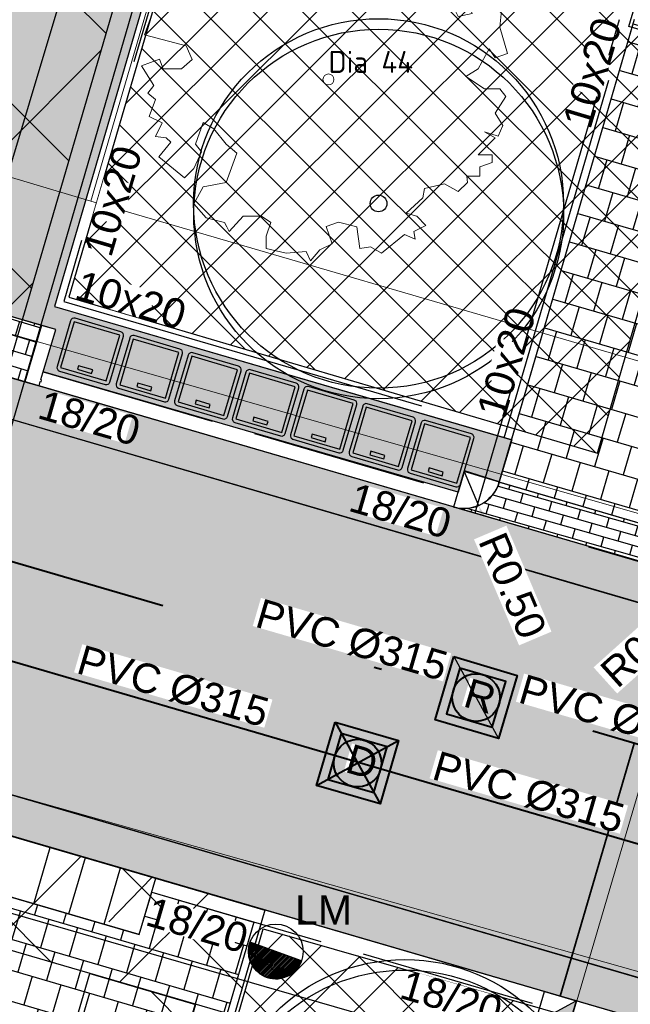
# Model space of a CAD drawing. Header units: metres. Extents: x 252743 to 254903, y 592696 to 593766.
# Tile 82 of 174: x 253859.58 to 253867.9, y 592932.66 to 592946.09. Entities that reach past the tile are written whole.
import ezdxf
from ezdxf.enums import TextEntityAlignment as Align

# ---------------------------------------------------------------- set-up
doc = ezdxf.new("R2010")
doc.units = ezdxf.units.M
doc.set_wipeout_variables(frame=1)
for name, pattern in [('ACAD_ISO11W100', [33, 12, -3, 12, -3, 0, -3]), ('CENTER', [50.8, 31.75, -6.35, 6.35, -6.35]), ('DASHED', [19.05, 12.7, -6.35]), ('HIDDEN', [9.525, 6.35, -3.175]), ('IMPORT-GR-PLANTSOEN-SO', [0])]:
    doc.linetypes.add(name, pattern=pattern)
for name, color, linetype, lineweight in [('132034000_dwg', 8, 'Continuous', 5), ('B-BH-GR-BEPLANTING_CULTUUR_BOSPLANTSOEN-G', 250, 'IMPORT-GR-PLANTSOEN-SO', 18), ('B-BH-VH-OPENVERHARDING-G', 250, 'Continuous', 18), ('B-WE-GR-BOOM-S2', 8, 'Continuous', 9), ('B-WE-GR-BOOM_STAMDIAMETER-T', 7, 'Continuous', 25), ('N-RI-DWA-INSPECTIEPUT', 12, 'Continuous', 40), ('N-RI-DWA-PVC', 12, 'CENTER', 40), ('N-RI-HWA-INSPECTIEPUT', 150, 'Continuous', 40), ('N-RI-HWA-PVC', 150, 'ACAD_ISO11W100', 40), ('N-RI-HWA-PVC125 KOLKAANSLUITING', 140, 'HIDDEN', 35), ('N-RI-IT-HWA-INSPECTIEPUT', 150, 'Continuous', 40)]:
    doc.layers.add(name, color=color, linetype=linetype, lineweight=lineweight)
doc.layers.add('ALGEMEEN HULP', color=6, linetype='Continuous', plot=False)
doc.layers.add('N-WB-HULP', color=6, linetype='Continuous', plot=False)
for name, color, linetype in [('ALGEMEEN LEGENDA 200', 7, 'Continuous'), ('B-RI-DWA-BETON', 8, 'Continuous'), ('N-GR-ARC-GROENVOORZIENING-N', 82, 'Continuous'), ('N-GR-BOOM', 3, 'Continuous'), ('N-IN-TEKST 200', 7, 'Continuous'), ('N-KL-NUTSSTROOK', 10, 'Continuous'), ('N-RI-KOLK-TROTTOIRKOLK-TRK', 7, 'Continuous'), ('N-RI-TEKST 200', 7, 'Continuous'), ('N-WB-ANTIWORTELSCHERM', 6, 'ZIGZAG'), ('N-WB-ARC-BETONTEGEL 30X30', 8, 'Continuous'), ('N-WB-ARC-KLINKER DF', 24, 'Continuous'), ('N-WB-ARC-SBS-KF-ROODBRUIN-PARKEREN', 24, 'Continuous'), ('N-WB-ARC-SBS-KF-ROODBRUIN-RIJBAAN', 24, 'Continuous'), ('N-WB-BAND OPSLUITBAND 10x20', 7, 'DASHED'), ('N-WB-BAND TEKST 200', 7, 'Continuous'), ('N-WB-BAND TROTTOIRBAND 18 20', 7, 'ACAD_ISO11W100'), ('N-WB-BOCHTSTRAAL', 7, 'Continuous'), ('N-WB-CONTAINERVERZAMELPLAATS', 8, 'Continuous'), ('N-WB-INRITBLOK 18 20', 2, 'Continuous'), ('N-WB-KANTVERHARDING', 2, 'Continuous'), ('N-WB-MAATVOERING-VERHARDINGEN', 7, 'Continuous'), ('N-WB-PERRONBAND 18 20', 2, 'Continuous')]:
    doc.layers.add(name, color=color, linetype=linetype)
doc.layers.get('0').freeze()
doc.styles.add('N_STANDARD 200', font='arial.ttf', dxfattribs={"height": 0.4})
doc.styles.add('NLCS-ISO', font='txt')
doc.linetypes.add('ZIGZAG', pattern='A,0.00254,-5.08,[131,ltypeshp.shx,S=5.08,R=0,X=-5.08,Y=0],-10.16,[131,ltypeshp.shx,S=5.08,R=180,X=5.08,Y=0],-5.08', length=20.32254)
doc.dimstyles.new('N_DIMENSION 200', dxfattribs={"dimtxt": 0.4, "dimasz": 0.4, "dimexe": 0.125, "dimexo": 0.125, "dimgap": 0.25, "dimtad": 1, "dimzin": 3, "dimdsep": 46, "dimtxsty": 'N_STANDARD 200', "dimcen": 0, "dimazin": 3, "dimtfac": 1, "dimtix": 1, "dimtmove": 2, "dimatfit": 3, "dimfxl": 0.125, "dimfxlon": 1, "dimtfill": 1, "dimtolj": 1, "dimtzin": 0, "dimarcsym": 0})
pattern_1 = [(73.72, (0, 0), (-0.13005114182, 0.037980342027), []), (163.72, (0, 0), (-0.187014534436, -0.15707198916), [0.1354836, -0.1354836])]

# ---------------------------------------------------------------- blocks, each defined once
blk = doc.blocks.new('*D530')
at = {"layer": 'Defpoints', "color": 0, "transparency": 16777216}
for p in [(253855.205, 592935.37), (253861.09, 592933.651), (253859.321, 592927.595)]:
    blk.add_point(p, dxfattribs=at)
at = {"layer": 'N-WB-MAATVOERING-VERHARDINGEN', "color": 0, "lineweight": -2, "transparency": 16777216}
for p, q in [((253855.217, 592935.367), (253855.085, 592935.405)), ((253853.548, 592929.699), (253855.093, 592934.986)), ((253853.448, 592929.311), (253853.316, 592929.35))]:
    blk.add_line(p, q, dxfattribs=at)
at = {"layer": 'N-WB-MAATVOERING-VERHARDINGEN', "color": 0, "transparency": 16777216}
for points in [[(253855.029, 592935.005), (253855.157, 592934.968), (253855.205, 592935.37)], [(253853.484, 592929.717), (253853.612, 592929.68), (253853.436, 592929.315)]]:
    blk.add_solid(points, dxfattribs=at)
at = {"layer": 'N-WB-MAATVOERING-VERHARDINGEN', "color": 0, "transparency": 16777216, "insert": (253853.885, 592932.47), "char_height": 0.4, "attachment_point": 5, "rotation": 73.7155, "style": 'N_STANDARD 200', "bg_fill": 3, "box_fill_scale": 1.1, "bg_fill_color": 256, "bg_fill_true_color": 13158600, "bg_fill_transparency": 0}
blk.add_mtext('\\A1;6.31', dxfattribs=at)
blk = doc.blocks.new("'BOOM")
for centre, radius in [((0, 0), 2.8), ((0.002, -0.159), 2.8), ((0, 0), 0.126)]:
    blk.add_circle(centre, radius)
blk = doc.blocks.new('*D538')
at = {"layer": 'Defpoints', "color": 0, "transparency": 16777216}
for p in [(253868.041, 592932.317), (253867.571, 592932.146)]:
    blk.add_point(p, dxfattribs=at)
at = {"layer": 'N-WB-BOCHTSTRAAL', "color": 0, "lineweight": -2, "transparency": 16777216}
for p, q in [((253868.417, 592932.453), (253868.793, 592932.589)), ((253867.571, 592932.146), (253868.041, 592932.317))]:
    blk.add_line(p, q, dxfattribs=at)
at = {"layer": 'N-WB-BOCHTSTRAAL', "color": 0, "transparency": 16777216}
blk.add_solid([(253868.394, 592932.516), (253868.439, 592932.39), (253868.041, 592932.317)], dxfattribs=at)
at = {"layer": 'N-WB-BOCHTSTRAAL', "color": 0, "transparency": 16777216, "insert": (253869.505, 592932.848), "char_height": 0.4, "attachment_point": 5, "rotation": 19.9361, "style": 'N_STANDARD 200', "bg_fill": 3, "box_fill_scale": 1.1, "bg_fill_color": 256, "bg_fill_true_color": 13158600, "bg_fill_transparency": 0}
blk.add_mtext('\\A1;R0.50', dxfattribs=at)
blk = doc.blocks.new('SGR-BOOM_06_ST')
at = {"linetype": 'Continuous', "flags": 128}
blk.add_lwpolyline([(2.698, 3.52), (2.53, 3.939), (2.197, 4.064), (1.945, 4.524), (1.273, 4.692), (0.855, 4.524), (1.108, 4.273), (1.064, 3.812), (0.228, 3.98), (0.352, 4.315), (0.184, 4.692), (-0.15, 4.609), (-0.486, 4.692), (-1.155, 4.65), (-1.491, 4.483), (-1.952, 4.565), (-2.539, 4.105), (-2.12, 3.896), (-1.994, 3.644), (-1.575, 3.435), (-1.994, 2.89), (-2.539, 2.766), (-2.915, 3.099), (-2.62, 3.217), (-2.873, 3.855), (-3.628, 3.435), (-4.004, 3.016), (-3.794, 2.848), (-4.004, 2.514), (-4.425, 2.346), (-4.717, 2.054), (-5.01, 1.214), (-3.88, 0.921), (-3.712, 0.544), (-4.004, 0.293), (-4.507, 0.293), (-4.602, 0.556), (-5.093, 0.376), (-4.758, -0.168), (-4.925, -0.377), (-4.717, -0.545), (-4.884, -1.006), (-4.532, -1.182), (-4.717, -1.551), (-4.424, -1.592), (-4.293, -1.707), (-4.619, -2.107), (-3.921, -2.682), (-3.668, -2.431), (-3.46, -1.97), (-3.627, -1.761), (-3.419, -1.174), (-3.124, -1.342), (-2.788, -1.761), (-2.496, -2.01), (-2.788, -2.808), (-3.419, -2.932), (-3.668, -3.394), (-3.333, -3.771), (-2.832, -3.897), (-2.769, -4.022), (-2.706, -4.148), (-2.328, -3.729), (-1.826, -3.729), (-1.575, -3.897), (-1.699, -4.273), (-1.699, -4.609), (-1.154, -4.736), (-0.61, -4.692), (-0.486, -4.945), (-0.233, -4.65), (0.101, -4.483), (-0.059, -4.007), (0.269, -3.896), (0.773, -4.023), (0.856, -4.609), (1.149, -4.565), (1.442, -4.736), (2.071, -4.232), (2.365, -4.356), (2.322, -4.147), (2.657, -3.98), (2.406, -3.728), (2.113, -3.644), (2.574, -3.226), (2.615, -2.975), (3.16, -2.848), (3.538, -3.058), (3.787, -2.807), (3.77, -2.633), (4.123, -2.633), (4.123, -2.387), (4.459, -2.263), (4.459, -2.054), (4.082, -2.054), (4.543, -1.591), (4.25, -1.425), (4.627, -1.55), (4.752, -1.257), (4.543, -0.921), (4.835, -0.461), (4.668, -0.252), (4.25, -0.252), (3.746, 0.085), (4.082, 0.294), (4.375, 0.838), (4.543, 0.589), (4.876, 0.713), (4.667, 1.425), (4.711, 1.886), (4.5, 1.97), (4.164, 2.64), (3.828, 3.013), (3.374, 2.604), (3.663, 2.431), (3.914, 1.802), (3.537, 1.718), (3.327, 2.136), (2.991, 2.054), (2.657, 2.305), (2.238, 2.514), (2.447, 2.682), (2.321, 2.932), (2.53, 3.184), (2.866, 3.059), (3.159, 3.227)], close=True, dxfattribs=at)
blk.add_circle((0, 0), 0.15)
at = {"layer": 'B-WE-GR-BOOM_STAMDIAMETER-T', "style": 'NLCS-ISO'}
blk.add_attdef('STAMDIAMETER', text='', height=0.3, dxfattribs=at).set_placement((0, 0), align=Align.BOTTOM_LEFT)
blk = doc.blocks.new('TROTTOIRKOLK TRK2020')
h = blk.add_hatch(color=256)
h.dxf.hatch_style = 1
h.paths.add_polyline_path([(0, 0), (0.45, 0.45), (0.45, 0)])
for points in [[(0, 0.45), (0.45, 0.45), (0.45, 0), (0, 0)], [(0, 0), (0.45, 0.45), (0.45, 0)]]:
    blk.add_lwpolyline(points, close=True)
at = {"color": 7, "true_color": 0xffffff}
blk.add_wipeout([(0.316, -0.088), (1.558, -0.088), (1.558, -0.525), (0.316, -0.525)], dxfattribs=at)
at = {"style": 'N_STANDARD 200'}
blk.add_attdef('TROTTOIRKOLK', (0.316, -0.505), '', height=0.4, dxfattribs=at)
blk = doc.blocks.new('OP HOOGTE STELLEN GIET VW')
at = {"flags": 128}
blk.add_lwpolyline([(-1.625, 1.624), (-1.625, -1.626), (1.625, -1.626), (1.625, 1.624)], close=True, dxfattribs=at)
blk.add_circle((0, 0), 1.625)
at = {"insert": (-0.738, 1.178), "char_height": 2, "attachment_point": 1, "style": 'N_STANDARD 200', "bg_fill": 3, "box_fill_scale": 1, "bg_fill_color": 256, "bg_fill_transparency": 0}
blk.add_mtext_dynamic_manual_height_columns('D', width=0.4, gutter_width=2, heights=[0], dxfattribs=at)
blk = doc.blocks.new('INPECTIEPUT DWA')
for p, q in [((-0.45, -0.45), (0.45, 0.45)), ((-0.45, 0.45), (0.45, -0.45))]:
    blk.add_line(p, q)
at = {"flags": 128}
blk.add_lwpolyline([(-0.45, 0.45), (0.45, 0.45), (0.45, -0.45), (-0.45, -0.45), (-0.45, 0.45)], dxfattribs=at)
blk = doc.blocks.new('OP HOOGTE STELLEN GIET RWA')
blk.add_lwpolyline([(-1.625, 1.624), (-1.625, -1.626), (1.625, -1.626), (1.625, 1.624)], close=True)
blk.add_circle((0, 0), 1.625)
at = {"insert": (-0.767, 1.178), "char_height": 2, "attachment_point": 1, "style": 'N_STANDARD 200', "bg_fill": 3, "box_fill_scale": 1, "bg_fill_color": 256, "bg_fill_transparency": 0}
blk.add_mtext_dynamic_manual_height_columns('R', width=0.4, gutter_width=2, heights=[0], dxfattribs=at)
blk = doc.blocks.new('INSPECTIEPUT IT')
at = {"flags": 128}
blk.add_lwpolyline([(-2.25, 2.25), (2.25, 2.25), (2.25, -2.25), (-2.25, -2.25), (-2.25, 2.25)], dxfattribs=at)
at = {"layer": 'N-WB-HULP'}
blk.add_line((-2.25, 2.25), (2.25, -2.25), dxfattribs=at)
blk = doc.blocks.new('*D640')
at = {"layer": 'ALGEMEEN LEGENDA 200', "color": 0, "lineweight": -2, "transparency": 16777216}
for p, q in [((253865.638, 592939.929), (253865.834, 592939.469)), ((253865.99, 592939.101), (253866.146, 592938.733))]:
    blk.add_line(p, q, dxfattribs=at)
at = {"layer": 'Defpoints', "color": 0, "transparency": 16777216}
for p in [(253865.638, 592939.929), (253865.834, 592939.469)]:
    blk.add_point(p, dxfattribs=at)
at = {"layer": 'ALGEMEEN LEGENDA 200', "color": 0, "transparency": 16777216, "insert": (253866.298, 592938.375), "char_height": 0.4, "attachment_point": 5, "rotation": 293.0046, "style": 'N_STANDARD 200', "bg_fill": 3, "box_fill_scale": 1.1, "bg_fill_color": 256, "bg_fill_true_color": 13158600, "bg_fill_transparency": 0}
blk.add_mtext('\\A1;R0.50', dxfattribs=at)
at = {"layer": 'ALGEMEEN LEGENDA 200', "color": 0, "transparency": 16777216}
blk.add_solid([(253866.051, 592939.127), (253865.929, 592939.075), (253865.834, 592939.469)], dxfattribs=at)
blk = doc.blocks.new('132034000_dwg_GWW-CAD Bgt tekening 12A-1381416-Plot dakaanzicht')
at = {"layer": 'B-BH-GR-BEPLANTING_CULTUUR_BOSPLANTSOEN-G', "color": 253, "linetype": 'Continuous', "lineweight": 9, "flags": 128}
blk.add_lwpolyline([(253870246, 592951373), (253869858, 592949471), (253870255, 592949352), (253869258, 592945795), (253869341, 592945773), (253868048, 592941429), (253860552, 592943619), (253861868, 592948122), (253862676, 592950887), (253865159, 592952020)], dxfattribs=at)
at = {"layer": 'B-BH-VH-OPENVERHARDING-G', "color": 253, "lineweight": 9, "flags": 128}
for points in [[(253895886, 592925221), (253867347, 592933297), (253869044, 592939061), (253885354, 592934394), (253886402, 592934182), (253886936, 592934138), (253887471, 592934136), (253888005, 592934176), (253888533, 592934258), (253889054, 592934381), (253889564, 592934545), (253890059, 592934748), (253890537, 592934989), (253890994, 592935267), (253891428, 592935580), (253891837, 592935926), (253892216, 592936303), (253892566, 592936709), (253892882, 592937141), (253893163, 592937596), (253893408, 592938072), (253893615, 592938566), (253893782, 592939074), (253909158, 592992072)], [(253872667, 592985067), (253862676, 592950887), (253861868, 592948122), (253860552, 592943619), (253858293, 592944290), (253859159, 592947183), (253859641, 592948510), (253860401, 592950606), (253861123, 592953079)], [(253900116, 592921723), (253897398, 592922501), (253894899, 592923217), (253891342, 592924235), (253889323, 592924813), (253885237, 592925983), (253883074, 592926603), (253879325, 592927676), (253877594, 592928172), (253873508, 592929341), (253872259, 592929699), (253867548, 592931048), (253866752, 592931276), (253867347, 592933297), (253895886, 592925221), (253910847, 592976479), (253911058, 592976714), (253911405, 592977036), (253911784, 592977319), (253912191, 592977559), (253912623, 592977754), (253913072, 592977902), (253913535, 592978000), (253897761, 592924287)], [(253806379, 592950549), (253867347, 592933297), (253866752, 592931276), (253862501, 592932493), (253860918, 592927087), (253859486, 592927547)]]:
    blk.add_lwpolyline(points, dxfattribs=at)
for points in [[(253838468, 592947762), (253851404, 592944109), (253857700, 592942307), (253869044, 592939061), (253867347, 592933297), (253806379, 592950549), (253807958, 592956117), (253825975, 592951152), (253828252, 592950646), (253833362, 592949203), (253834137, 592948984), (253837864, 592947932)], [(253860552, 592943619), (253868048, 592941429), (253869607, 592940974), (253869044, 592939061), (253857700, 592942307), (253858293, 592944290)]]:
    blk.add_lwpolyline(points, close=True, dxfattribs=at)
blk = doc.blocks.new('132034000_dwg-1357416-Plot dakaanzicht')
blk.add_blockref('132034000_dwg_GWW-CAD Bgt tekening 12A-1381416-Plot dakaanzicht', (0, 0))
blk = doc.blocks.new('*D1209')
at = {"layer": 'ALGEMEEN LEGENDA 200', "color": 0, "lineweight": -2, "transparency": 16777216}
for p, q in [((253869.476, 592938.801), (253869.104, 592938.466)), ((253868.807, 592938.199), (253868.51, 592937.931))]:
    blk.add_line(p, q, dxfattribs=at)
at = {"layer": 'Defpoints', "color": 0, "transparency": 16777216}
for p in [(253869.476, 592938.801), (253869.104, 592938.466)]:
    blk.add_point(p, dxfattribs=at)
at = {"layer": 'ALGEMEEN LEGENDA 200', "color": 0, "transparency": 16777216, "insert": (253868.148, 592937.605), "char_height": 0.4, "attachment_point": 5, "rotation": 42.0023, "style": 'N_STANDARD 200', "bg_fill": 3, "box_fill_scale": 1.1, "bg_fill_color": 256, "bg_fill_true_color": 13158600, "bg_fill_transparency": 0}
blk.add_mtext('\\A1;R0.50', dxfattribs=at)
at = {"layer": 'ALGEMEEN LEGENDA 200', "color": 0, "transparency": 16777216}
blk.add_solid([(253868.762, 592938.248), (253868.851, 592938.149), (253869.104, 592938.466)], dxfattribs=at)
blk = doc.blocks.new('LICHTMAST-BLOCK')
h = blk.add_hatch()
h.set_pattern_fill('ANSI31', color=256, scale=0.005)
edge = h.paths.add_edge_path()
edge.add_line((0.351, -0.127), (-0.351, 0.127))
edge.add_arc((0, 0), 0.373, 160.1369, 245.7021)
edge.add_arc((0, 0), 0.373, 245.7021, 340.1369)
blk.add_lwpolyline([(0.351, -0.127), (-0.351, 0.127, 0.391721), (-0.154, -0.34, 0.43707)], format="xyb", close=True)
blk.add_circle((0, 0), 0.373)
at = {"layer": 'N-IN-TEKST 200', "style": 'N_STANDARD 200'}
blk.add_attdef('LICHTMAST', (0.262, 0.364), '', height=0.4, dxfattribs=at)

msp = doc.modelspace()

# ---------------------------------------------------------------- hatches: boundary and pattern name
at = {"layer": 'N-GR-ARC-GROENVOORZIENING-N'}
h = msp.add_hatch(dxfattribs=at)
h.set_pattern_fill('ANSI37', color=256, scale=0.15)
edge = h.paths.add_edge_path()
edge.add_line((253877.587, 593001.523), (253860.253, 592942.307))
edge.add_line((253860.253, 592942.307), (253867.456, 592940.183))
edge.add_line((253867.456, 592940.183), (253868.564, 592944.017))
edge.add_line((253868.564, 592944.017), (253885.854, 592938.966))
edge.add_line((253885.854, 592938.966), (253884.972, 592935.979))
edge.add_line((253884.972, 592935.979), (253887.509, 592935.253))
edge.add_arc((253888.246, 592938.005), 2.849, 255.0082, 341.3177)
edge.add_line((253890.944, 592937.092), (253891.527, 592939.078))
edge.add_line((253891.527, 592939.078), (253891.408, 592939.123))
edge.add_line((253891.408, 592939.123), (253867.88, 592946.001))
edge.add_line((253867.88, 592946.001), (253881.293, 592991.488))
edge.add_line((253881.293, 592991.488), (253904.714, 592984.741))
edge.add_line((253904.714, 592984.741), (253904.919, 592984.681))
edge.add_line((253904.919, 592984.681), (253907.31, 592992.824))
edge.add_line((253907.31, 592992.824), (253877.587, 593001.523))
h = msp.add_hatch(dxfattribs=at)
h.set_pattern_fill('ANSI37', color=256, scale=0.15)
edge = h.paths.add_edge_path()
edge.add_line((253839.022, 592954.506), (253838.521, 592952.798))
edge.add_line((253838.521, 592952.798), (253855.03, 592947.975))
edge.add_arc((253854.876, 592947.447), 0.55, -16.284, 73.716, ccw=False)
edge.add_line((253855.404, 592947.293), (253854.436, 592943.979))
edge.add_line((253854.436, 592943.979), (253858.229, 592942.871))
edge.add_line((253858.229, 592942.871), (253859.863, 592948.388))
edge.add_line((253859.863, 592948.388), (253859.627, 592948.462))
edge.add_line((253859.627, 592948.462), (253839.022, 592954.506))
h = msp.add_hatch(dxfattribs=at)
h.set_pattern_fill('ANSI37', color=256, scale=0.15)
h.paths.add_polyline_path([(253862.902, 592933.695), (253867.673, 592932.325), (253867.568, 592931.977), (253867.834, 592931.9), (253866.578, 592927.641), (253861.567, 592929.111)])
at = {"layer": 'N-KL-NUTSSTROOK'}
h = msp.add_hatch(dxfattribs=at)
h.set_pattern_fill('ANSI37', color=256, scale=0.5)
h.set_pattern_definition([(45, (18.0604, -73.2316), (-1.122532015, 1.122532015), []), (135, (18.0604, -73.2316), (-1.122532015, -1.122532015), [])])
h.paths.add_polyline_path([(253860.536, 592933.084), (253861.976, 592932.663), (253846.668, 592880.334), (253845.228, 592880.755)])
at = {"layer": 'N-WB-ARC-BETONTEGEL 30X30'}
h = msp.add_hatch(dxfattribs=at)
h.set_pattern_fill('AR-B88', color=256, scale=0.002, angle=73.7, style=0)
h.set_pattern_definition([(73.7, (0.19195, -0.0562), (-0.39006487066, 0.1140629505), []), (163.7, (0.19195, -0.05618), (-0.44709634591, -0.080969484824), [0.4064, -0.4064])])
edge = h.paths.add_edge_path()
edge.add_line((253879.522, 593008.678), (253860.059, 592942.183))
edge.add_line((253860.059, 592942.183), (253866.286, 592940.365))
edge.add_line((253866.286, 592940.365), (253866.117, 592939.789))
edge.add_line((253866.117, 592939.789), (253865.643, 592939.939))
edge.add_line((253865.643, 592939.939), (253865.556, 592939.65))
edge.add_line((253865.556, 592939.65), (253859.903, 592941.292))
edge.add_line((253859.903, 592941.292), (253860.073, 592941.867))
edge.add_line((253860.073, 592941.867), (253858.153, 592942.427))
edge.add_line((253858.153, 592942.427), (253857.982, 592941.849))
edge.add_line((253857.982, 592941.849), (253854.382, 592942.903))
edge.add_line((253854.382, 592942.903), (253854.468, 592943.188))
edge.add_line((253854.468, 592943.188), (253854.175, 592943.276))
edge.add_line((253854.175, 592943.276), (253854.346, 592943.849))
edge.add_line((253854.346, 592943.849), (253858.233, 592942.714))
edge.add_line((253858.233, 592942.714), (253858.33, 592942.685))
edge.add_line((253858.33, 592942.685), (253875.726, 593002.124))
edge.add_line((253875.726, 593002.124), (253876.298, 593001.955))
edge.add_line((253876.298, 593001.955), (253876.865, 593003.873))
edge.add_line((253876.865, 593003.873), (253876.289, 593004.043))
edge.add_line((253876.289, 593004.043), (253876.887, 593006.084))
edge.add_arc((253880.533, 593005.015), 3.8, 105.4445, 163.6613, ccw=False)
h = msp.add_hatch(dxfattribs=at)
h.set_pattern_fill('AR-B88', color=256, scale=0.002, angle=163.7, style=0)
h.set_pattern_definition([(163.7, (253944.78337, 592970.7248), (-0.114063, -0.3900649), []), (253.7, (253944.78337, 592970.72481), (0.0809695, -0.44709635), [0.4064, -0.4064])])
h.paths.add_polyline_path([(253867.942, 592946.035), (253871.587, 592944.969), (253869.762, 592938.716), (253866.117, 592939.787)])
h = msp.add_hatch(dxfattribs=at)
h.set_pattern_fill('AR-B88', color=256, scale=0.002, angle=163.7, style=0)
h.paths.add_polyline_path([(253845.854, 592938.102), (253861.212, 592933.616), (253861.381, 592934.192), (253862.772, 592933.785), (253861.398, 592929.082), (253860.846, 592927.368), (253860.787, 592927.167), (253858.964, 592927.7), (253847.913, 592930.943), (253849.47, 592936.274), (253837.426, 592939.813), (253837.319, 592939.449), (253831.063, 592941.277), (253831.539, 592942.909), (253846.023, 592938.678)])
at = {"layer": 'N-WB-ARC-KLINKER DF'}
h = msp.add_hatch(dxfattribs=at)
h.set_pattern_fill('AR-B816', color=256, scale=0.001, angle=163.4244)
h.set_pattern_definition([(163.424422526, (783797.80307, 225267.77268), (-0.057968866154, -0.194755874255), []), (253.424422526, (783797.80307, 225267.77268), (0.1367870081, -0.25272474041), [0.2032, -0.2032])])
h.paths.add_polyline_path([(253858.118, 592941.603), (253859.654, 592941.155), (253859.881, 592941.924), (253858.345, 592942.371)])
at = {"layer": 'N-WB-ARC-SBS-KF-ROODBRUIN-RIJBAAN'}
h = msp.add_hatch(dxfattribs=at)
h.set_pattern_fill('AR-BRSTD', color=256, scale=0.002, angle=73.72)
h.set_pattern_definition(pattern_1)
edge = h.paths.add_edge_path()
edge.add_arc((253807.754, 592955.794), 0.501, 73.7384, 168.2158)
edge.add_line((253807.264, 592955.897), (253886.691, 592932.695))
edge.add_line((253886.691, 592932.695), (253886.843, 592933.213))
edge.add_line((253886.843, 592933.213), (253807.894, 592956.275))
h = msp.add_hatch(dxfattribs=at)
h.set_pattern_fill('AR-HBONE', color=256, scale=0.002, angle=163.72)
edge = h.paths.add_edge_path()
edge.add_line((253807.955, 592955.695), (253820.414, 592952.055))
edge.add_line((253820.414, 592952.055), (253833.68, 592948.18))
edge.add_line((253833.68, 592948.18), (253852.875, 592942.573))
edge.add_line((253852.875, 592942.573), (253867.182, 592938.386))
edge.add_line((253867.182, 592938.386), (253884.282, 592933.398))
edge.add_line((253884.282, 592933.398), (253886.691, 592932.695))
edge.add_line((253886.691, 592932.695), (253886.841, 592933.213))
edge.add_arc((253888.244, 592938.012), 5, 253.7016, 298.6713)
edge.add_line((253890.643, 592933.625), (253895.336, 592925.044))
edge.add_line((253895.336, 592925.044), (253867.91, 592933.055))
edge.add_line((253867.91, 592933.055), (253861.191, 592935.018))
edge.add_line((253861.191, 592935.018), (253846.826, 592939.214))
edge.add_line((253846.826, 592939.214), (253831.771, 592943.612))
edge.add_line((253831.771, 592943.612), (253813.523, 592948.943))
edge.add_line((253813.523, 592948.943), (253806.363, 592951.034))
edge.add_line((253806.363, 592951.034), (253805.884, 592951.174))
edge.add_line((253805.884, 592951.174), (253807.264, 592955.897))
edge.add_line((253807.264, 592955.897), (253807.955, 592955.695))
h = msp.add_hatch(dxfattribs=at)
h.set_pattern_fill('AR-BRSTD', color=256, scale=0.002, angle=73.72)
h.set_pattern_definition(pattern_1)
edge = h.paths.add_edge_path()
edge.add_arc((253806.354, 592950.998), 0.502, 159.4356, 253.5911, ccw=False)
edge.add_line((253805.884, 592951.174), (253895.335, 592925.045))
edge.add_line((253895.335, 592925.045), (253895.184, 592924.527))
edge.add_line((253895.184, 592924.527), (253806.212, 592950.516))

# ---------------------------------------------------------------- linework, layer by layer
at = {"layer": 'ALGEMEEN HULP'}
msp.add_line((253895.056, 592924.564), (253806.502, 592950.428), dxfattribs=at)
at = {"layer": 'B-RI-DWA-BETON'}
msp.add_line((253856.64, 592934.72), (253892.613, 592924.344), dxfattribs=at)
at = {"layer": 'N-GR-ARC-GROENVOORZIENING-N'}
msp.add_lwpolyline([(253877.587, 593001.523), (253860.253, 592942.307), (253867.456, 592940.183), (253868.564, 592944.017), (253885.854, 592938.966), (253884.972, 592935.979), (253887.509, 592935.253, 0.395471), (253890.944, 592937.092), (253891.527, 592939.078), (253891.408, 592939.123), (253867.88, 592946.001), (253881.293, 592991.488), (253904.714, 592984.741), (253904.919, 592984.681), (253907.31, 592992.824)], format="xyb", close=True, dxfattribs=at)
msp.add_lwpolyline([(253862.902, 592933.695), (253867.673, 592932.325), (253867.568, 592931.977), (253867.834, 592931.9), (253866.578, 592927.641), (253861.567, 592929.111)], close=True, dxfattribs=at)
at = {"layer": 'N-KL-NUTSSTROOK'}
msp.add_lwpolyline([(253860.536, 592933.084), (253861.976, 592932.663), (253846.668, 592880.334), (253845.228, 592880.755)], close=True, dxfattribs=at)
at = {"layer": 'N-RI-HWA-PVC'}
msp.add_line((253893.309, 592928.823), (253807.463, 592953.878), dxfattribs=at)
at = {"layer": 'N-RI-HWA-PVC125 KOLKAANSLUITING'}
for p, q in [((253866.947, 592932.774), (253867.954, 592936.223)), ((253867.676, 592935.27), (253867.676, 592935.27))]:
    msp.add_line(p, q, dxfattribs=at)
at = {"layer": 'N-WB-ARC-BETONTEGEL 30X30'}
msp.add_lwpolyline([(253879.522, 593008.678), (253860.059, 592942.183), (253866.286, 592940.365), (253866.117, 592939.789), (253865.643, 592939.939), (253865.556, 592939.65), (253859.903, 592941.292), (253860.073, 592941.867), (253858.153, 592942.427), (253857.982, 592941.849), (253854.382, 592942.903), (253854.468, 592943.188), (253854.175, 592943.276), (253854.346, 592943.849), (253858.233, 592942.714), (253858.33, 592942.685), (253875.726, 593002.124), (253876.298, 593001.955), (253876.865, 593003.873), (253876.289, 593004.043), (253876.887, 593006.084, -0.259627)], format="xyb", close=True, dxfattribs=at)
msp.add_lwpolyline([(253845.854, 592938.102), (253861.212, 592933.616), (253861.381, 592934.192), (253862.772, 592933.785), (253861.398, 592929.082), (253860.846, 592927.368), (253860.787, 592927.167), (253858.964, 592927.7), (253847.913, 592930.943), (253849.47, 592936.274), (253837.426, 592939.813), (253837.319, 592939.449), (253831.063, 592941.277), (253831.539, 592942.909), (253846.023, 592938.678)], close=True, dxfattribs=at)
at = {"layer": 'N-WB-ARC-KLINKER DF'}
msp.add_lwpolyline([(253858.118, 592941.603), (253859.654, 592941.155), (253859.881, 592941.924), (253858.345, 592942.371)], close=True, dxfattribs=at)
msp.add_lwpolyline([(253866.122, 592939.787), (253868.997, 592938.945, 0.395191), (253869.305, 592938.335), (253865.499, 592939.446, 0.410921)], format="xyb", close=True, dxfattribs=at)
at = {"layer": 'N-WB-ARC-SBS-KF-ROODBRUIN-PARKEREN'}
for points in [[(253807.894, 592956.275, 0.437291), (253807.264, 592955.897), (253886.691, 592932.695), (253886.843, 592933.213)], [(253807.955, 592955.695), (253820.414, 592952.055), (253833.68, 592948.18), (253852.875, 592942.573), (253867.182, 592938.386), (253884.282, 592933.398), (253886.691, 592932.695), (253886.841, 592933.213, 0.198775), (253890.643, 592933.625), (253895.336, 592925.044), (253867.91, 592933.055), (253861.191, 592935.018), (253846.826, 592939.214), (253831.771, 592943.612), (253813.523, 592948.943), (253806.363, 592951.034), (253805.884, 592951.174), (253807.264, 592955.897)], [(253806.212, 592950.516, -0.435619), (253805.884, 592951.174), (253895.335, 592925.045), (253895.184, 592924.527)]]:
    msp.add_lwpolyline(points, format="xyb", close=True, dxfattribs=at)
at = {"layer": 'N-WB-BAND OPSLUITBAND 10x20', "ltscale": 0.4}
for p, q in [((253877.55, 593001.585), (253860.183, 592942.251)), ((253866.184, 592940.391), (253867.862, 592946.131)), ((253860.183, 592942.252), (253866.213, 592940.49)), ((253866.309, 592940.462), (253866.314, 592940.461)), ((253862.868, 592933.757), (253861.522, 592929.15))]:
    msp.add_line(p, q, dxfattribs=at)
at = {"layer": 'N-WB-BAND TROTTOIRBAND 18 20', "ltscale": 0.2}
for p, q in [((253859.902, 592941.292), (253865.553, 592939.641)), ((253865.496, 592939.45), (253865.64, 592939.93)), ((253867.173, 592939.064), (253867.173, 592939.064)), ((253861.381, 592934.192), (253867.709, 592932.343))]:
    msp.add_line(p, q, dxfattribs=at)
at = {"layer": 'N-WB-BAND TROTTOIRBAND 18 20'}
msp.add_line((253866.118, 592939.787), (253865.64, 592939.93), dxfattribs=at)
at = {"layer": 'N-WB-CONTAINERVERZAMELPLAATS'}
for points in [[(253860.961, 592941.837), (253860.338, 592942.021, 0.414214), (253860.275, 592941.987), (253860.092, 592941.364, 0.414214), (253860.125, 592941.301), (253860.749, 592941.118, 0.414214), (253860.811, 592941.151), (253860.995, 592941.775, 0.414214)], [(253861.766, 592941.601), (253861.143, 592941.785, 0.414214), (253861.081, 592941.751), (253860.897, 592941.128, 0.414214), (253860.931, 592941.066), (253861.554, 592940.882, 0.414214), (253861.616, 592940.916), (253861.8, 592941.539, 0.414214)], [(253862.564, 592941.368), (253861.94, 592941.551, 0.414214), (253861.878, 592941.518), (253861.694, 592940.894, 0.414214), (253861.728, 592940.832), (253862.351, 592940.648, 0.414214), (253862.414, 592940.682), (253862.598, 592941.305, 0.414214)], [(253863.35, 592941.135), (253862.727, 592941.319, 0.414214), (253862.665, 592941.285), (253862.481, 592940.662, 0.414214), (253862.514, 592940.6), (253863.138, 592940.416, 0.414214), (253863.2, 592940.45), (253863.384, 592941.073, 0.414214)], [(253864.142, 592940.905), (253863.518, 592941.089, 0.414214), (253863.456, 592941.055), (253863.272, 592940.432, 0.414214), (253863.306, 592940.37), (253863.93, 592940.186, 0.414214), (253863.992, 592940.22), (253864.176, 592940.843, 0.414214)], [(253864.942, 592940.671), (253864.318, 592940.855, 0.414214), (253864.256, 592940.821), (253864.072, 592940.198, 0.414214), (253864.106, 592940.136), (253864.73, 592939.952, 0.414214), (253864.792, 592939.985), (253864.976, 592940.609, 0.414214)], [(253865.738, 592940.443), (253865.114, 592940.627, 0.414214), (253865.052, 592940.593), (253864.868, 592939.97, 0.414214), (253864.902, 592939.908), (253865.526, 592939.724, 0.414214), (253865.588, 592939.758), (253865.772, 592940.381, 0.414214)]]:
    msp.add_lwpolyline(points, format="xyb", close=True, dxfattribs=at)
for points in [[(253860.947, 592941.789), (253860.323, 592941.973), (253860.139, 592941.349), (253860.763, 592941.166)], [(253861.752, 592941.553), (253861.129, 592941.737), (253860.945, 592941.114), (253861.568, 592940.93)], [(253862.55, 592941.32), (253861.926, 592941.503), (253861.742, 592940.88), (253862.366, 592940.696)], [(253860.577, 592941.316), (253860.385, 592941.373), (253860.371, 592941.325), (253860.563, 592941.268)], [(253863.336, 592941.087), (253862.712, 592941.271), (253862.529, 592940.648), (253863.152, 592940.464)], [(253861.383, 592941.08), (253861.191, 592941.137), (253861.177, 592941.089), (253861.368, 592941.032)], [(253864.128, 592940.857), (253863.504, 592941.041), (253863.32, 592940.418), (253863.944, 592940.234)], [(253862.18, 592940.847), (253861.988, 592940.903), (253861.974, 592940.855), (253862.166, 592940.799)], [(253864.928, 592940.623), (253864.304, 592940.807), (253864.12, 592940.184), (253864.744, 592940)], [(253862.966, 592940.614), (253862.775, 592940.671), (253862.76, 592940.623), (253862.952, 592940.566)], [(253865.724, 592940.395), (253865.1, 592940.579), (253864.916, 592939.956), (253865.54, 592939.772)], [(253863.758, 592940.384), (253863.566, 592940.441), (253863.552, 592940.393), (253863.744, 592940.336)], [(253864.558, 592940.15), (253864.366, 592940.207), (253864.352, 592940.159), (253864.544, 592940.102)], [(253865.354, 592939.922), (253865.162, 592939.979), (253865.148, 592939.931), (253865.34, 592939.874)]]:
    msp.add_lwpolyline(points, close=True, dxfattribs=at)
at = {"layer": 'N-WB-INRITBLOK 18 20'}
for p, q in [((253861.917, 592934.243), (253855.198, 592936.206)), ((253861.212, 592933.616), (253854.973, 592935.438)), ((253859.773, 592934.036), (253859.997, 592934.804)), ((253860.253, 592933.896), (253860.477, 592934.664)), ((253860.733, 592933.756), (253860.957, 592934.524)), ((253861.212, 592933.616), (253861.437, 592934.384))]:
    msp.add_line(p, q, dxfattribs=at)
at = {"layer": 'N-WB-INRITBLOK 18 20', "color": 8}
msp.add_line((253860.795, 592933.79), (253861.389, 592934.398), dxfattribs=at)
at = {"layer": 'N-WB-KANTVERHARDING'}
for p, q in [((253860.059, 592942.183), (253866.281, 592940.366)), ((253866.281, 592940.366), (253866.286, 592940.365)), ((253867.334, 592938.904), (253884.888, 592933.784)), ((253862.772, 592933.785), (253861.398, 592929.082))]:
    msp.add_line(p, q, dxfattribs=at)
at = {"layer": 'N-WB-PERRONBAND 18 20', "flags": 128}
msp.add_lwpolyline([(253859.872, 592941.186), (253860.073, 592941.867), (253859.881, 592941.924), (253859.654, 592941.156), (253859.846, 592941.1), (253859.863, 592941.157), (253859.873, 592941.154), (253859.881, 592941.183)], close=True, dxfattribs=at)

# ---------------------------------------------------------------- block references
at = {"layer": '132034000_dwg', "color": 253, "lineweight": 9, "xscale": 0.001, "yscale": 0.001, "zscale": 0.001}
msp.add_blockref('132034000_dwg-1357416-Plot dakaanzicht', (0, 0), dxfattribs=at)
at = {"layer": 'B-WE-GR-BOOM-S2'}
ref = msp.add_blockref('SGR-BOOM_06_ST', (253863.79, 592945.278, -0.501), dxfattribs=dict(at, xscale=0.5, yscale=0.5, zscale=0.5))
ref.add_attrib('STAMDIAMETER', 'Dia 44', dxfattribs={"layer": 'B-WE-GR-BOOM_STAMDIAMETER-T', "height": 0.3, "style": 'NLCS-ISO'}).set_placement((253863.79, 592945.278, -0.501), align=Align.BOTTOM_LEFT)
at = {"layer": 'N-GR-BOOM', "xscale": 0.9, "yscale": 0.9, "zscale": 0.9}
for p in [(253864.472, 592943.587), (253864.832, 592930.754)]:
    msp.add_blockref("'BOOM", p, dxfattribs=at)

# ---------------------------------------------------------------- next in the draw order: block references
at = {"layer": 'N-RI-DWA-INSPECTIEPUT', "xscale": 0.2, "yscale": 0.2, "zscale": 0.2, "rotation": 343.8235078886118}
msp.add_blockref('OP HOOGTE STELLEN GIET VW', (253864.186, 592935.954), dxfattribs=at)
at = {"layer": 'N-RI-HWA-INSPECTIEPUT', "xscale": 0.2, "yscale": 0.2, "zscale": 0.2, "rotation": 343.4769859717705}
msp.add_blockref('OP HOOGTE STELLEN GIET RWA', (253865.801, 592936.847), dxfattribs=at)

# ---------------------------------------------------------------- next in the draw order: linework, layer by layer
at = {"layer": 'ALGEMEEN HULP'}
msp.add_line((253820.565, 592952.574), (253884.614, 592933.865), dxfattribs=at)
at = {"layer": 'B-RI-DWA-BETON'}
msp.add_line((253865.712, 592964.963), (253856.64, 592934.72), dxfattribs=at)
at = {"layer": 'N-WB-ANTIWORTELSCHERM', "ltscale": 0.2}
msp.add_line((253873.949, 592990.35), (253857.968, 592935.397), dxfattribs=at)

# ---------------------------------------------------------------- next in the draw order: block references
at = {"layer": 'N-RI-DWA-INSPECTIEPUT', "rotation": 343.8235078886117}
msp.add_blockref('INPECTIEPUT DWA', (253864.186, 592935.954), dxfattribs=at)
at = {"layer": 'N-RI-IT-HWA-INSPECTIEPUT', "xscale": 0.2, "yscale": 0.2, "zscale": 0.2, "rotation": 343.4769859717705}
msp.add_blockref('INSPECTIEPUT IT', (253865.801, 592936.847), dxfattribs=at)

# ---------------------------------------------------------------- next in the draw order: dimensions: what is measured, and where the dimension line sits
at = {"layer": 'ALGEMEEN LEGENDA 200'}
dim = msp.add_radius_dim(center=(253865.638, 592939.929), mpoint=(253865.834, 592939.469), dimstyle='N_DIMENSION 200', override={"dimfxl": 0.0125}, dxfattribs=at)
dim.commit()
dim.dimension.update_dxf_attribs({"geometry": '*D640', "text_midpoint": (253866.298, 592938.375), "dimtype": 164})

# ---------------------------------------------------------------- next in the draw order: hatches: boundary and pattern name
at = {"layer": 'N-WB-ARC-KLINKER DF'}
h = msp.add_hatch(dxfattribs=at)
h.set_pattern_fill('AR-BRSTD', color=256, scale=0.002, angle=344, style=0)
h.set_pattern_definition([(344, (32.71913, -9.55932), (0.03734434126, 0.130235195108), []), (74, (32.71913, -9.55932), (-0.157984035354, 0.18624470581), [0.1354836, -0.1354836])])
edge = h.paths.add_edge_path()
edge.add_line((253866.122, 592939.787), (253868.997, 592938.945))
edge.add_arc((253869.477, 592938.804), 0.5, 163.6222, 249.8762)
edge.add_line((253869.305, 592938.335), (253865.499, 592939.446))
edge.add_arc((253865.638, 592939.931), 0.505, 254.048, 343.4032)

# ---------------------------------------------------------------- next in the draw order: linework, layer by layer
at = {"layer": 'ALGEMEEN HULP'}
msp.add_line((253867.75, 592946.091), (253865.785, 592939.365), dxfattribs=at)
at = {"layer": 'N-WB-ARC-BETONTEGEL 30X30'}
msp.add_lwpolyline([(253867.942, 592946.035), (253871.587, 592944.969), (253869.762, 592938.716), (253866.117, 592939.787)], close=True, dxfattribs=at)
at = {"layer": 'N-WB-KANTVERHARDING'}
for p, q in [((253869.356, 592932.633), (253806.363, 592951.034)), ((253869.205, 592932.114), (253806.212, 592950.516)), ((253866.111, 592939.766), (253867.958, 592946.103)), ((253859.846, 592941.1), (253866.856, 592939.052))]:
    msp.add_line(p, q, dxfattribs=at)
msp.add_arc((253865.638, 592939.929), 0.5, 253.6222, 343.6261, dxfattribs=at)

# ---------------------------------------------------------------- next in the draw order: texts
at = {"layer": 'N-RI-TEKST 200', "char_height": 0.4, "width": 2.7, "attachment_point": 8, "rotation": 343.7454, "style": 'N_STANDARD 200', "bg_fill": 3, "box_fill_scale": 1, "bg_fill_color": 256, "bg_fill_transparency": 0}
for insert in [(253864.05, 592937.431), (253861.615, 592936.799), (253867.635, 592936.399)]:
    msp.add_mtext('PVC Ø315', dxfattribs=dict(at, insert=insert))
at = {"layer": 'N-WB-BAND TEKST 200', "insert": (253865.407, 592932.554), "char_height": 0.4, "width": 1.11436, "attachment_point": 8, "rotation": 343.6615, "style": 'N_STANDARD 200', "bg_fill": 3, "box_fill_scale": 1, "bg_fill_color": 256, "bg_fill_transparency": 0}
msp.add_mtext('{\\C7;18/20}', dxfattribs=at)

# ---------------------------------------------------------------- next in the draw order: dimensions: what is measured, and where the dimension line sits
at = {"layer": 'N-WB-BOCHTSTRAAL'}
dim = msp.add_radius_dim(center=(253867.571, 592932.146), mpoint=(253868.041, 592932.317), dimstyle='N_DIMENSION 200', override={"dimfxl": 0.0125}, dxfattribs=at)
dim.commit()
dim.dimension.update_dxf_attribs({"geometry": '*D538', "text_midpoint": (253869.505, 592932.848), "dimtype": 164})

# ---------------------------------------------------------------- next in the draw order: hatches: boundary and pattern name
at = {"layer": 'N-KL-NUTSSTROOK'}
h = msp.add_hatch(dxfattribs=at)
h.set_pattern_fill('ANSI37', color=256, scale=0.5)
h.paths.add_polyline_path([(253808.228, 592949.927), (253862.924, 592933.949), (253862.504, 592932.509), (253807.806, 592948.484)])

# ---------------------------------------------------------------- next in the draw order: linework, layer by layer
msp.add_lwpolyline([(253808.228, 592949.927), (253862.924, 592933.949), (253862.504, 592932.509), (253807.806, 592948.484)], close=True, dxfattribs=at)

# ---------------------------------------------------------------- next in the draw order: texts
at = {"layer": 'N-RI-TEKST 200', "insert": (253866.459, 592935.353), "char_height": 0.4, "width": 2.7, "attachment_point": 8, "rotation": 343.7454, "style": 'N_STANDARD 200', "bg_fill": 3, "box_fill_scale": 1, "bg_fill_color": 256, "bg_fill_transparency": 0}
msp.add_mtext('PVC Ø315', dxfattribs=at)

# ---------------------------------------------------------------- next in the draw order: dimensions: what is measured, and where the dimension line sits
at = {"layer": 'ALGEMEEN LEGENDA 200'}
dim = msp.add_radius_dim(center=(253869.476, 592938.801), mpoint=(253869.104, 592938.466), dimstyle='N_DIMENSION 200', override={"dimfxl": 0.0125}, dxfattribs=at)
dim.commit()
dim.dimension.update_dxf_attribs({"geometry": '*D1209', "text_midpoint": (253868.148, 592937.605), "dimtype": 164})

# ---------------------------------------------------------------- next in the draw order: hatches: boundary and pattern name
at = {"layer": 'N-KL-NUTSSTROOK'}
h = msp.add_hatch(dxfattribs=at)
h.set_pattern_fill('ANSI37', color=256, scale=0.5)
h.set_pattern_definition([(45, (31.6557, -9.2626), (-1.122532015, 1.122532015), []), (135, (31.6557, -9.2626), (-1.122532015, -1.122532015), [])])
h.paths.add_polyline_path([(253872.559, 592991.669), (253873.999, 592991.248), (253857.703, 592935.465), (253856.26, 592935.874)])

# ---------------------------------------------------------------- next in the draw order: linework, layer by layer
msp.add_lwpolyline([(253872.559, 592991.669), (253873.999, 592991.248), (253857.703, 592935.465), (253856.26, 592935.874)], close=True, dxfattribs=at)

# ---------------------------------------------------------------- next in the draw order: texts
at = {"layer": 'N-WB-BAND TEKST 200', "insert": (253861.945, 592933.547), "char_height": 0.4, "width": 1.11436, "attachment_point": 8, "rotation": 343.6615, "style": 'N_STANDARD 200', "bg_fill": 3, "box_fill_scale": 1, "bg_fill_color": 256, "bg_fill_transparency": 0}
msp.add_mtext('{\\C7;18/20}', dxfattribs=at)

# ---------------------------------------------------------------- next in the draw order: block references
at = {"layer": 'N-IN-TEKST 200'}
msp.add_blockref('LICHTMAST-BLOCK', (253863.072, 592933.385), dxfattribs=at).add_auto_attribs({'LICHTMAST': 'LM'})

# ---------------------------------------------------------------- next in the draw order: texts
at = {"layer": 'N-WB-BAND TEKST 200', "char_height": 0.4, "attachment_point": 8, "style": 'N_STANDARD 200', "bg_fill": 3, "box_fill_scale": 1, "bg_fill_color": 256, "bg_fill_transparency": 0}
for s, insert, width, rotation in [('10x20', (253867.579, 592945.311), 0.58497, 73.3659), ('10x20', (253861.047, 592943.565), 0.58497, 73.5808), ('10x20', (253861.04, 592942.073), 0.58497, 343.3659), ('10x20', (253866.409, 592941.359), 0.58497, 73.3659), ('{\\C7;18/20}', (253860.476, 592940.464), 1.11436, 343.8053), ('{\\C7;18/20}', (253864.714, 592939.199), 1.11436, 343.8053)]:
    msp.add_mtext(s, dxfattribs=dict(at, insert=insert, width=width, rotation=rotation))

# ---------------------------------------------------------------- next in the draw order: linework, layer by layer
at = {"layer": 'N-RI-DWA-PVC'}
msp.add_line((253838.319, 592943.529), (253894.296, 592927.167), dxfattribs=at)

# ---------------------------------------------------------------- next in the draw order: block references
at = {"layer": 'N-RI-KOLK-TROTTOIRKOLK-TRK', "rotation": 343.6080425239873}
msp.add_blockref('TROTTOIRKOLK TRK2020', (253866.604, 592932.406), dxfattribs=at).add_auto_attribs({'TROTTOIRKOLK': 'TRK'})

# ---------------------------------------------------------------- next in the draw order: dimensions: what is measured, and where the dimension line sits
at = {"layer": 'N-WB-MAATVOERING-VERHARDINGEN'}
dim = msp.add_aligned_dim(p1=(253859.321, 592927.595), p2=(253861.09, 592933.651), distance=6.131, dimstyle='N_DIMENSION 200', override={"dimfxl": 0.0125}, dxfattribs=at)
dim.commit()
dim.dimension.update_dxf_attribs({"geometry": '*D530', "text_midpoint": (253853.885, 592932.47)})

doc.saveas('drawing.dxf')
